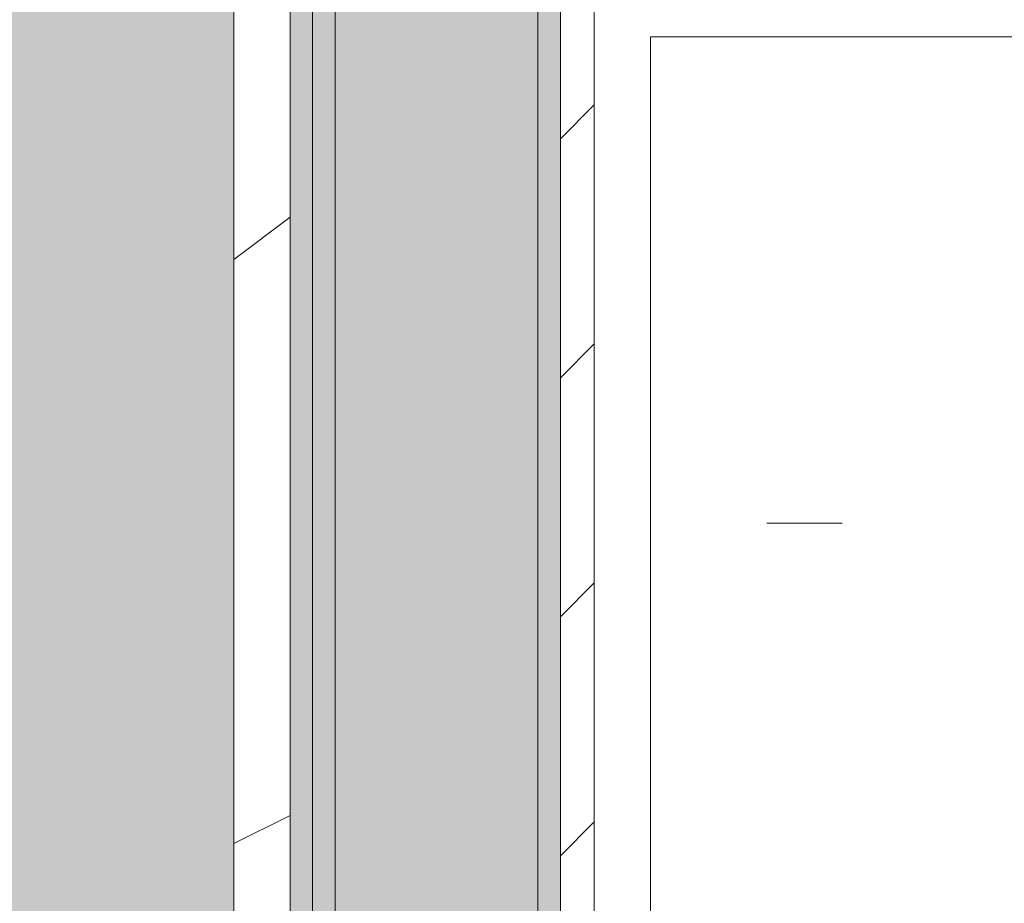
# Model space of a CAD drawing. Header units: millimetres. Extents: x 5980700 to 6194397, y -12939 to 2351883.
# Tile 72 of 124: x 6035928 to 6036365, y -2403 to -2011. Entities that reach past the tile are written whole.
import ezdxf

# ---------------------------------------------------------------- set-up
doc = ezdxf.new("R2010")
doc.units = ezdxf.units.MM
for name, color, linetype, lineweight in [('A-FLOR-PATT', 8, 'Continuous', 18), ('A-WALL', 113, 'Continuous', 18), ('A-WALL-PATT', 111, 'Continuous', 25), ('Q-CASE', 31, 'Continuous', 9)]:
    doc.layers.add(name, color=color, linetype=linetype, lineweight=lineweight)
pattern_1 = [(0, (2e-05, -3e-05), (812.8, 203.2), [33.528, -576.072, 33.528, -576.072, -3251.2]), (0, (2e-05, -3e-05), (812.8, 203.2), [-1219.2, 33.528, -1185.672, 33.528, -576.072, -1422.4]), (0, (2e-05, -3e-05), (812.8, 203.2), [-3048, 33.528, -372.872, 33.528, -982.472]), (120, (304.8, 101.6), (-582.3763620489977, 602.3054481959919), [33.52799999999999, -576.0719999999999, 33.52799999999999, -576.0719999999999, -3251.199999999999]), (120, (304.8, 101.6), (-582.3763620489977, 602.3054481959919), [-1219.2, 33.52799999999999, -1185.672, 33.52799999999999, -576.0719999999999, -1422.4]), (120, (304.8, 101.6), (-582.3763620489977, 602.3054481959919), [-3048, 33.52799999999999, -372.8719999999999, 33.52799999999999, -982.4719999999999]), (240, (406.4, 508), (-230.4236379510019, -805.5054481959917), [33.528, -576.072, 33.528, -576.072, -3251.2]), (240, (406.4, 508), (-230.4236379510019, -805.5054481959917), [-1219.2, 33.528, -1185.672, 33.528, -576.072, -1422.4]), (240, (406.4, 508), (-230.4236379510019, -805.5054481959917), [-3048, 33.528, -372.872, 33.528, -982.472])]
pattern_2 = [(216.87, (635, 1587.5), (4762.494328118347, 3175.008507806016), [793.75, -7143.75]), (206.565, (1587.5, 1111.25), (-1587.501456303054, -1587.499067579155), [1774.879, -1774.879]), (198.435, (1587.5, 317.5), (-3174.997452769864, -1587.50290376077), [1004.024, -4016.092])]

# ---------------------------------------------------------------- blocks, each defined once
blk = doc.blocks.new('Componentes de gabinete 9 - Componentes de gabinete 10-3871332-PLANTA DE CAIMENTO DE PISOS - TÉRREO')
at = {"layer": 'Q-CASE', "lineweight": 5}
h = blk.add_hatch(dxfattribs=at)
h.set_pattern_fill('FP_34', color=256, style=0, pattern_type=2)
h.set_pattern_definition(pattern_1)
h.paths.add_polyline_path([(-4291.627681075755, -2503.341032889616), (-4266.627681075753, -2503.341032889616), (-4266.627681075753, -2018.841821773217), (-4090.616646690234, -2018.841821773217), (-4090.616646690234, -1928.341032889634), (-1916.627681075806, -1928.341032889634), (-1916.627681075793, -2503.341032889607), (-1891.627681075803, -2503.341032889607), (-1891.627681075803, -1905.841032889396), (-4115.616646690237, -1905.841032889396), (-4115.616646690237, -1993.841821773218), (-4291.627681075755, -1993.841821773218), (-4291.627681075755, -2440.934425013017)])
h = blk.add_hatch(dxfattribs=at)
h.set_pattern_fill('FP_33', color=256, style=0, pattern_type=2)
h.set_pattern_definition(pattern_2)
h.paths.add_polyline_path([(-4291.627681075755, -2503.341032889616), (-4266.627681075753, -2503.341032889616), (-4266.627681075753, -2018.841821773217), (-4090.616646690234, -2018.841821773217), (-4090.616646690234, -1928.341032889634), (-1916.627681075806, -1928.341032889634), (-1916.627681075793, -2503.341032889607), (-1891.627681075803, -2503.341032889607), (-1891.627681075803, -1905.841032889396), (-4115.616646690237, -1905.841032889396), (-4115.616646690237, -1993.841821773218), (-4291.627681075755, -1993.841821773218), (-4291.627681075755, -2440.934425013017)])
h = blk.add_hatch(dxfattribs=at)
h.set_pattern_fill('FP_32', color=256, style=0, pattern_type=2)
h.set_pattern_definition(pattern_1)
h.paths.add_polyline_path([(-1916.627681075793, -2503.341032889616), (-1916.627681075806, -1928.341032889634), (-4090.616646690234, -1928.341032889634), (-4090.616646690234, -2018.841821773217), (-4266.627681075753, -2018.841821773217), (-4266.627681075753, -2503.341032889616), (-2157.504512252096, -2503.341032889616)])
h.paths.add_polyline_path([(-3110.634107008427, -2404.163083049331), (-3167.436296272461, -2399.394518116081), (-3221.157012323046, -2385.38959533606), (-3268.906719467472, -2363.038630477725), (-3308.194852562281, -2333.777107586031), (-3337.907475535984, -2297.861812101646), (-3354.729751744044, -2262.080064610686), (-3360.600275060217, -2223.341032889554), (-3354.729751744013, -2184.602001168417), (-3335.245784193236, -2144.961343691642), (-3308.194852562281, -2112.904958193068), (-3268.906719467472, -2083.643435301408), (-3221.157012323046, -2061.292470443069), (-3167.436296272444, -2047.287547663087), (-3110.634107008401, -2042.518982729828), (-3072.063723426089, -2045.756980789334), (-3073.614829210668, -2014.807732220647), (-3075.889238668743, -2009.253733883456), (-3076.651862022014, -2003.300731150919), (-3075.850939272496, -1997.352760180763), (-3073.29385822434, -1991.492903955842), (-3069.878323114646, -1987.058951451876), (-3065.11199704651, -1983.411764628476), (-3059.56534687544, -1981.119493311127), (-3053.61482921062, -1980.337716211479), (-3047.664311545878, -1981.119493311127), (-3040.81046620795, -1984.412028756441), (-3037.351335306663, -1987.058951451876), (-3033.614829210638, -1991.990953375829), (-3031.378719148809, -1997.352760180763), (-3030.577796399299, -2003.300731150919), (-3031.340419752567, -2009.253733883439), (-3033.614829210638, -2014.807732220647), (-3035.478337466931, -2051.831263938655), (-3033.390313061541, -2052.15085995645), (-3025.61542372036, -2054.643551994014), (-3000.111201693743, -2061.292470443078), (-2952.361494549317, -2083.643435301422), (-2913.073361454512, -2112.904958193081), (-2884.108826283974, -2147.229036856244), (-2866.538462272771, -2184.602001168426), (-2860.667938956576, -2223.341032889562), (-2866.538462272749, -2262.080064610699), (-2884.108826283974, -2299.453028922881), (-2913.073361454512, -2333.777107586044), (-2952.361494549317, -2363.038630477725), (-3000.111201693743, -2385.38959533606), (-3053.831917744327, -2399.394518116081)])
h.paths.add_polyline_path([(-2291.627681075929, -2404.16308304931), (-2348.429870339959, -2399.394518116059), (-2402.150586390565, -2385.38959533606), (-2451.939830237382, -2361.51959800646), (-2489.188426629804, -2333.777107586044), (-2518.152961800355, -2299.453028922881), (-2535.72332581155, -2262.080064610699), (-2541.593849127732, -2223.341032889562), (-2535.72332581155, -2184.602001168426), (-2518.152961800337, -2147.229036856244), (-2489.188426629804, -2112.904958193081), (-2449.90029353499, -2083.643435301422), (-2402.150586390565, -2061.292470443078), (-2348.42987034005, -2047.287547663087), (-2310.16307827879, -2044.075036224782), (-2311.627681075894, -2014.807732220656), (-2313.90209053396, -2009.253733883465), (-2314.664713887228, -2003.300731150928), (-2313.863791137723, -1997.352760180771), (-2311.306710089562, -1991.492903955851), (-2304.722171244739, -1984.634033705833), (-2303.124848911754, -1983.411764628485), (-2297.578198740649, -1981.119493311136), (-2291.627681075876, -1980.337716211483), (-2285.677163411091, -1981.119493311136), (-2280.130513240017, -1983.411764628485), (-2275.364187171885, -1987.058951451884), (-2271.62768107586, -1991.990953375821), (-2269.353271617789, -1997.637186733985), (-2268.590648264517, -2003.300731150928), (-2269.353271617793, -2009.253733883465), (-2271.62768107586, -2014.807732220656), (-2271.948652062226, -2044.171044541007), (-2234.825491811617, -2047.287547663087), (-2181.104775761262, -2061.292470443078), (-2133.355068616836, -2083.643435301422), (-2094.066935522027, -2112.904958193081), (-2065.102400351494, -2147.229036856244), (-2047.532036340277, -2184.60200116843), (-2041.661513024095, -2223.341032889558), (-2047.532036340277, -2262.080064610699), (-2065.102400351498, -2299.453028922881), (-2094.066935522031, -2333.777107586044), (-2133.355068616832, -2363.038630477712), (-2181.104775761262, -2385.389595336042), (-2234.825491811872, -2399.394518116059)])
h.paths.add_polyline_path([(-3853.614829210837, -2404.163083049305), (-3910.417018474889, -2399.394518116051), (-3964.137734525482, -2385.389595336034), (-4011.887441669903, -2363.038630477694), (-4055.841707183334, -2329.142378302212), (-4081.97028659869, -2296.553628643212), (-4098.118636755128, -2260.765137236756), (-4103.580997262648, -2223.341032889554), (-4097.710473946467, -2184.602001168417), (-4080.14010993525, -2147.229036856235), (-4051.175574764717, -2112.904958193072), (-4011.887441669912, -2083.643435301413), (-3964.137734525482, -2061.292470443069), (-3910.417018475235, -2047.287547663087), (-3872.19667104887, -2043.171977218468), (-3873.614829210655, -2014.807732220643), (-3875.889238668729, -2009.253733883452), (-3876.651862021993, -2003.300731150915), (-3875.850939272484, -1997.352760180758), (-3873.293858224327, -1991.492903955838), (-3868.415851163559, -1985.939869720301), (-3865.111997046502, -1983.411764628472), (-3859.565346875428, -1981.119493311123), (-3853.61482921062, -1980.337716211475), (-3847.664311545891, -1981.119493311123), (-3842.117661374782, -1983.411764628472), (-3837.351335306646, -1987.058951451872), (-3833.614829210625, -1991.990953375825), (-3831.378719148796, -1997.352760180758), (-3830.577796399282, -2003.300731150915), (-3831.340419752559, -2009.253733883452), (-3833.614829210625, -2014.807732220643), (-3833.935800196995, -2044.171044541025), (-3796.812639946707, -2047.287547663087), (-3743.091923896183, -2061.292470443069), (-3695.342216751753, -2083.643435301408), (-3651.387951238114, -2117.539687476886), (-3625.259371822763, -2150.128437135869), (-3609.111021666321, -2185.91692854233), (-3603.648661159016, -2223.341032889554), (-3609.519184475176, -2262.080064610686), (-3629.681102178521, -2302.524118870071), (-3656.054083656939, -2333.777107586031), (-3695.342216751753, -2363.038630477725), (-3743.091923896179, -2385.38959533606), (-3796.812639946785, -2399.394518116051), (-3847.738132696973, -2403.669732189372)])
h = blk.add_hatch(dxfattribs=at)
h.set_pattern_fill('FP_33', color=256, style=0, pattern_type=2)
h.set_pattern_definition(pattern_2)
h.paths.add_polyline_path([(-1916.627681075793, -2503.341032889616), (-1916.627681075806, -1928.341032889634), (-4090.616646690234, -1928.341032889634), (-4090.616646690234, -2018.841821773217), (-4266.627681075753, -2018.841821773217), (-4266.627681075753, -2503.341032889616), (-2157.504512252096, -2503.341032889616)])
h.paths.add_polyline_path([(-3110.634107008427, -2404.163083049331), (-3167.436296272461, -2399.394518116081), (-3221.157012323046, -2385.38959533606), (-3268.906719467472, -2363.038630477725), (-3308.194852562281, -2333.777107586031), (-3337.907475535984, -2297.861812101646), (-3354.729751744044, -2262.080064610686), (-3360.600275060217, -2223.341032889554), (-3354.729751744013, -2184.602001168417), (-3335.245784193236, -2144.961343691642), (-3308.194852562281, -2112.904958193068), (-3268.906719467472, -2083.643435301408), (-3221.157012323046, -2061.292470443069), (-3167.436296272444, -2047.287547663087), (-3110.634107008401, -2042.518982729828), (-3072.063723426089, -2045.756980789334), (-3073.614829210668, -2014.807732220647), (-3075.889238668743, -2009.253733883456), (-3076.651862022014, -2003.300731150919), (-3075.850939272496, -1997.352760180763), (-3073.29385822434, -1991.492903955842), (-3069.878323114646, -1987.058951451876), (-3065.11199704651, -1983.411764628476), (-3059.56534687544, -1981.119493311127), (-3053.61482921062, -1980.337716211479), (-3047.664311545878, -1981.119493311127), (-3040.81046620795, -1984.412028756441), (-3037.351335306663, -1987.058951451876), (-3033.614829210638, -1991.990953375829), (-3031.378719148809, -1997.352760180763), (-3030.577796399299, -2003.300731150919), (-3031.340419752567, -2009.253733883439), (-3033.614829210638, -2014.807732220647), (-3035.478337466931, -2051.831263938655), (-3033.390313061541, -2052.15085995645), (-3025.61542372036, -2054.643551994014), (-3000.111201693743, -2061.292470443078), (-2952.361494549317, -2083.643435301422), (-2913.073361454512, -2112.904958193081), (-2884.108826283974, -2147.229036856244), (-2866.538462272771, -2184.602001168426), (-2860.667938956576, -2223.341032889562), (-2866.538462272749, -2262.080064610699), (-2884.108826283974, -2299.453028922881), (-2913.073361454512, -2333.777107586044), (-2952.361494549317, -2363.038630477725), (-3000.111201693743, -2385.38959533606), (-3053.831917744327, -2399.394518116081)])
h.paths.add_polyline_path([(-2291.627681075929, -2404.16308304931), (-2348.429870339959, -2399.394518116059), (-2402.150586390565, -2385.38959533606), (-2451.939830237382, -2361.51959800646), (-2489.188426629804, -2333.777107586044), (-2518.152961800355, -2299.453028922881), (-2535.72332581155, -2262.080064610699), (-2541.593849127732, -2223.341032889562), (-2535.72332581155, -2184.602001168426), (-2518.152961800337, -2147.229036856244), (-2489.188426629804, -2112.904958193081), (-2449.90029353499, -2083.643435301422), (-2402.150586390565, -2061.292470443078), (-2348.42987034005, -2047.287547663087), (-2310.16307827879, -2044.075036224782), (-2311.627681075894, -2014.807732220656), (-2313.90209053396, -2009.253733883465), (-2314.664713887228, -2003.300731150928), (-2313.863791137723, -1997.352760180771), (-2311.306710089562, -1991.492903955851), (-2304.722171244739, -1984.634033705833), (-2303.124848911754, -1983.411764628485), (-2297.578198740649, -1981.119493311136), (-2291.627681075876, -1980.337716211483), (-2285.677163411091, -1981.119493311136), (-2280.130513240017, -1983.411764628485), (-2275.364187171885, -1987.058951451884), (-2271.62768107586, -1991.990953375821), (-2269.353271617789, -1997.637186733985), (-2268.590648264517, -2003.300731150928), (-2269.353271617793, -2009.253733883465), (-2271.62768107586, -2014.807732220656), (-2271.948652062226, -2044.171044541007), (-2234.825491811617, -2047.287547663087), (-2181.104775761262, -2061.292470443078), (-2133.355068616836, -2083.643435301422), (-2094.066935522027, -2112.904958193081), (-2065.102400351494, -2147.229036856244), (-2047.532036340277, -2184.60200116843), (-2041.661513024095, -2223.341032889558), (-2047.532036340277, -2262.080064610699), (-2065.102400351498, -2299.453028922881), (-2094.066935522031, -2333.777107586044), (-2133.355068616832, -2363.038630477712), (-2181.104775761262, -2385.389595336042), (-2234.825491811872, -2399.394518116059)])
h.paths.add_polyline_path([(-3853.614829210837, -2404.163083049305), (-3910.417018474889, -2399.394518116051), (-3964.137734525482, -2385.389595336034), (-4011.887441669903, -2363.038630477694), (-4055.841707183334, -2329.142378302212), (-4081.97028659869, -2296.553628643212), (-4098.118636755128, -2260.765137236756), (-4103.580997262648, -2223.341032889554), (-4097.710473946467, -2184.602001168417), (-4080.14010993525, -2147.229036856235), (-4051.175574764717, -2112.904958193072), (-4011.887441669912, -2083.643435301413), (-3964.137734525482, -2061.292470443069), (-3910.417018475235, -2047.287547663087), (-3872.19667104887, -2043.171977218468), (-3873.614829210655, -2014.807732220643), (-3875.889238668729, -2009.253733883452), (-3876.651862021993, -2003.300731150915), (-3875.850939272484, -1997.352760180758), (-3873.293858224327, -1991.492903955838), (-3868.415851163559, -1985.939869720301), (-3865.111997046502, -1983.411764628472), (-3859.565346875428, -1981.119493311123), (-3853.61482921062, -1980.337716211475), (-3847.664311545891, -1981.119493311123), (-3842.117661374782, -1983.411764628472), (-3837.351335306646, -1987.058951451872), (-3833.614829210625, -1991.990953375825), (-3831.378719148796, -1997.352760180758), (-3830.577796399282, -2003.300731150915), (-3831.340419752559, -2009.253733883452), (-3833.614829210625, -2014.807732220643), (-3833.935800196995, -2044.171044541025), (-3796.812639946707, -2047.287547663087), (-3743.091923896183, -2061.292470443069), (-3695.342216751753, -2083.643435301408), (-3651.387951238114, -2117.539687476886), (-3625.259371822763, -2150.128437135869), (-3609.111021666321, -2185.91692854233), (-3603.648661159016, -2223.341032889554), (-3609.519184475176, -2262.080064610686), (-3629.681102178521, -2302.524118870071), (-3656.054083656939, -2333.777107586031), (-3695.342216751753, -2363.038630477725), (-3743.091923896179, -2385.38959533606), (-3796.812639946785, -2399.394518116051), (-3847.738132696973, -2403.669732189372)])
at = {"layer": 'Q-CASE', "color": 133, "lineweight": 5}
for p, q in [((-4266.627681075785, -2503.341032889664), (-4266.627681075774, -2018.841821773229)), ((-4266.627681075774, -2018.841821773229), (-4090.616646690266, -2018.841821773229))]:
    blk.add_line(p, q, dxfattribs=at)
blk = doc.blocks.new('BE-PMSa-MOD-ARQ-CONEXAODOFUTURO-EX-000-R_rvt-1-PLANTA DE CAIMENTO DE PISOS - TÉRREO')
at = {"layer": 'A-FLOR-PATT', "lineweight": 5}
h = blk.add_hatch(dxfattribs=at)
h.set_pattern_fill('FP_109', color=133, style=0, pattern_type=2)
h.set_pattern_definition([(49.99999999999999, (0, 0), (182.184668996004, -15.93908553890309), [19.05, -209.55]), (355, (0, 0), (-35.24242749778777, 191.0566080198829), [15.24, -167.64]), (100.451, (15.182, -1.328), (146.9425016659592, 175.1166878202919), [16.19, -178.09]), (46.184, (0, 50.8), (271.0788941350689, -42.04327417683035), [28.575, -314.325]), (96.636, (22.59, 47.297), (237.4025071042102, 247.4272132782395), [24.285, -267.135]), (351.184, (0, 50.8), (237.404605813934, 247.4251178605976), [22.86, -251.46]), (21, (25.4, 38.1), (151.6148798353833, -102.2655185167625), [19.05, -209.55]), (326, (25.4, 38.1), (61.80235996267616, 184.1877424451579), [15.24, -167.64]), (71.45100000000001, (38.035, 29.578), (213.4170626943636, 81.92136778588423), [16.19, -178.09]), (37.50000000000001, (0, 0), (3.08832282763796, 84.55507579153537), [8.382, -157.226, 8.382, -161.798, -168.275]), (37.50000000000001, (0, 0), (3.08832282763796, 84.55507579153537), [-335.788, 8.382, -159.893]), (7.499999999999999, (0, 0), (66.81943811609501, 100.1807470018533), [8.382, -88.646, 8.382, -153.416, -64.135]), (7.499999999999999, (0, 0), (66.81943811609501, 100.1807470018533), [-258.826, 8.382, -55.753]), (327.5, (-56.642, 0), (135.5904877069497, -5.7289126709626), [8.382, -55.118, 8.382, -189.738, -262.89]), (327.5, (-56.642, 0), (135.5904877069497, -5.7289126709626), [-261.62, 8.382, -254.508]), (317.5, (-82.042, 0), (148.1288864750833, 25.42676126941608), [8.382, -74.168, 8.382, -123.19, -186.69]), (317.5, (-82.042, 0), (148.1288864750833, 25.42676126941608), [-214.122, 8.382, -178.308])])
h.paths.add_polyline_path([(-4441.627696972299, -8177.825683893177), (-4441.627696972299, -8167.82568389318), (-4451.627696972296, -8167.82568389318), (-4451.627696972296, -8177.825683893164)])
h.paths.add_polyline_path([(20075.50989163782, -8167.825683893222), (20089.3868260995, -8167.825683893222), (20089.38682609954, -5194.841794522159), (19913.38333741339, -5194.841794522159), (19913.38333741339, -4838.84179452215), (20089.38682609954, -4838.841794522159), (20089.38682609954, -2003.841794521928), (19923.3833374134, -2003.841794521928), (19923.38333741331, -1915.841005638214), (15956.88333741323, -1915.841005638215), (15956.88333741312, -2008.841794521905), (15620.88333741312, -2008.841794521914), (15620.88333741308, -1915.841005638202), (12301.88333741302, -1915.841005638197), (12301.88333741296, -2008.841794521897), (11965.88333741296, -2008.84179452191), (11965.88333741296, -1915.841005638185), (9479.379702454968, -1915.841005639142), (9479.379702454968, -1900.841005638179), (8579.379702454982, -1900.841005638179), (8579.379702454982, -2050.841005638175), (11830.88333741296, -2050.841005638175), (11830.88333741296, -2143.841794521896), (12436.88333741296, -2143.841794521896), (12436.88333741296, -2050.84100563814), (15485.88333741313, -2050.841005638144), (15485.88333741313, -2143.841794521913), (16091.88333741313, -2143.841794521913), (16091.88333741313, -2050.841005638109), (19788.3833374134, -2050.841005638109), (19788.3833374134, -2138.841794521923), (19964.38682609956, -2138.841794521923), (19964.38682609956, -4713.841794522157), (19788.3833374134, -4713.841794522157), (19788.3833374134, -5319.841794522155), (19964.38682609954, -5319.841794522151), (19964.38682609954, -8042.825683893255), (8511.785154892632, -8042.825683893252), (8511.785154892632, -4063.84179452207), (8559.379702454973, -4063.841794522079), (8559.379702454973, -3457.84179452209), (8511.785154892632, -3457.84179452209), (8511.785154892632, -2770.84100563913), (8500.374635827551, -2770.84100563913), (8500.374635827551, -2640.841005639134), (8511.785154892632, -2640.841005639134), (8511.785154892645, -2138.841794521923), (8549.379702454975, -2138.826511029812), (8549.379702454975, -1900.841005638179), (8539.379702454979, -1900.841005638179), (8539.379702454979, -1915.841005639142), (8424.379702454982, -1915.841005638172), (8424.379702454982, -2003.841794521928), (8386.785154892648, -2003.841794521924), (8386.785154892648, -3582.841794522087), (8434.379702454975, -3582.841794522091), (8434.379702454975, -3938.841794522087), (8386.78515489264, -3938.841794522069), (8386.78515489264, -8167.825683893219), (19983.39944753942, -8167.825683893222)])
h.paths.add_polyline_path([(-4451.627696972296, -8167.82568389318), (-4451.627696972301, -1915.841005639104), (-4556.62769697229, -1915.841005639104), (-4556.62769697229, -1900.841005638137), (-4566.627696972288, -1900.841005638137), (-4566.627696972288, -2740.841005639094), (-4556.627696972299, -2740.841005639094), (-4556.627696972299, -2751.841005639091), (-4536.622630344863, -2751.841005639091), (-4536.622630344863, -2640.841005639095), (-4517.622630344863, -2640.841005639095), (-4517.622630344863, -2770.841005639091), (-4556.627696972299, -2770.841005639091), (-4556.627696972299, -2780.841005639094), (-4566.627696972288, -2780.841005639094), (-4566.627696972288, -2820.841005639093), (-4576.627696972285, -2820.841005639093), (-4576.627696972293, -8042.825683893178), (-16321.61588607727, -8042.825683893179), (-16321.61588608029, -5319.841794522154), (-16145.61666258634, -5319.841794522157), (-16145.61666258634, -4713.841794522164), (-16321.61588608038, -4713.841794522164), (-16321.61588608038, -2138.841794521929), (-16145.61666258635, -2138.841794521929), (-16145.61666258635, -2050.841005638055), (-12201.61666258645, -2050.841005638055), (-12201.61666258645, -2138.841794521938), (-11585.61666258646, -2138.841794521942), (-11585.61666258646, -2050.841005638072), (-8474.116662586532, -2050.841005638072), (-8474.116662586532, -2138.841794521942), (-7858.116662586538, -2138.841794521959), (-7858.116662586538, -2050.841005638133), (-4596.627696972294, -2049.966749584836), (-4596.627696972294, -1900.841005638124), (-5496.627696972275, -1900.841005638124), (-5496.627696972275, -1915.841005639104), (-7993.116662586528, -1915.841005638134), (-7993.116662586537, -2003.841794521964), (-8339.116662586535, -2003.841794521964), (-8339.116662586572, -1915.841005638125), (-11720.6166625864, -1915.841005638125), (-11720.61666258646, -2003.841794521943), (-12066.61666258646, -2003.841794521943), (-12066.61666258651, -1915.841005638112), (-16280.61666258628, -1915.841005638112), (-16280.61666258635, -2003.84179452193), (-16446.61588608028, -2003.84179452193), (-16446.61588608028, -4838.841794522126), (-16270.61666258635, -4838.841794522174), (-16270.61666258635, -5194.841794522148), (-16446.61588608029, -5194.841794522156), (-16446.61588608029, -8167.825683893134), (-4512.987072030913, -8167.825683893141)])
h.paths.add_polyline_path([(-6183.614845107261, -327.1176804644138), (-6183.612822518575, -327.1195872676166), (-6151.433903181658, -327.1195872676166)])
h.paths.add_polyline_path([(-6183.614845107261, -1157.117680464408), (-6183.612822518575, -1157.119587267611), (-6174.673446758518, -1157.119587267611)])
h.paths.add_polyline_path([(9914.343509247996, -1770.841005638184), (10006.38515489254, -1770.841005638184), (10006.38515489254, -14.61798700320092), (9529.379702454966, -14.61798700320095), (9529.379702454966, -29.61798700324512), (9479.379702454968, -29.61798700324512), (9479.379702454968, -14.61798700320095), (8539.379702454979, -14.617987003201), (8539.379702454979, -29.61798700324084), (8489.37970245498, -28.80444696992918), (8489.37970245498, -14.617987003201), (-2271.114845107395, -14.6179870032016), (-2271.114845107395, -29.61036006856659), (-2321.114845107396, -29.61036006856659), (-2321.114845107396, -14.6179870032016), (-3061.11484510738, -14.61798700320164), (-3061.11484510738, -29.6103600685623), (-3111.114845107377, -29.61036006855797), (-3111.114845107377, -14.61798700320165), (-3280.616662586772, -14.61798700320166), (-3280.616662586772, -29.61036006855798), (-3330.616662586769, -29.61036006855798), (-3330.616662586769, -14.61798700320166), (-4070.616662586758, -14.6179870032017), (-4070.616662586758, -29.61036006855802), (-4120.616662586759, -29.61036006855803), (-4120.616662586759, -14.6179870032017), (-4506.627696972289, -14.61798700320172), (-4506.627696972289, -29.61036006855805), (-4556.62769697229, -29.61036006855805), (-4556.62769697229, -14.61798700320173), (-5496.627696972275, -14.61798700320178), (-5496.627696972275, -29.61036006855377), (-5546.627696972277, -29.61036006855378), (-5546.627696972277, -14.61798700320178), (-6183.614845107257, -14.61798700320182), (-6183.614845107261, -1770.841005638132), (-5546.627696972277, -1770.841005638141), (-5546.627696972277, -1755.841005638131), (-5496.627696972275, -1755.841005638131), (-5496.627696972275, -1770.841005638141), (-4556.62769697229, -1770.841005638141), (-4556.62769697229, -1755.841005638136), (-4506.627696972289, -1755.841005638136), (-4506.627696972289, -1770.841005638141), (-4436.616662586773, -1770.841005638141), (-4436.616662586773, -1682.841794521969), (-4120.616662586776, -1682.841794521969), (-4120.616662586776, -1770.841005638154), (-1313.614873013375, -1770.841005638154), (-1313.614873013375, -1755.841005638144), (-1243.614873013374, -1755.841005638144), (-1243.614873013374, -1770.841005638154), (-403.6148730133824, -1770.841005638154), (-403.6148730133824, -1755.841005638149), (-333.6148730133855, -1755.841005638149), (-333.6148730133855, -1770.841005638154), (748.3833374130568, -1770.841005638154), (748.3833374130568, -1755.841005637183), (818.3833374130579, -1755.841005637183), (818.3833374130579, -1770.841005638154), (1678.38333741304, -1770.841005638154), (1678.38333741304, -1620.841005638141), (-3970.61666258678, -1620.841005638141), (-3970.61666258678, -1532.841794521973), (-4586.616662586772, -1532.841794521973), (-4586.616662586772, -1620.841005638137), (-6033.61484510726, -1620.841005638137), (-6033.61484510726, -164.6179870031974), (9856.385154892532, -164.6179870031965), (9856.385154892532, -1620.841005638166), (8559.379702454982, -1620.841005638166), (8559.379702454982, -1532.841794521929), (7943.379702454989, -1532.841794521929), (7943.379702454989, -1620.841005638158), (2294.383337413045, -1620.970226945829), (2294.383337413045, -1770.841005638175), (3154.383337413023, -1770.841005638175), (3154.383337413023, -1755.841005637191), (3224.383337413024, -1755.841005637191), (3224.383337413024, -1770.841005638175), (4236.385126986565, -1770.841005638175), (4236.385126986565, -1755.841005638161), (4306.385126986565, -1755.841005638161), (4306.385126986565, -1770.841005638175), (5146.385126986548, -1770.841005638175), (5146.385126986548, -1755.841005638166), (5216.38512698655, -1755.841005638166), (5216.38512698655, -1770.841005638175), (8093.379702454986, -1770.841005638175), (8093.379702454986, -1682.841794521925), (8409.379702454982, -1682.841794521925), (8409.379702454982, -1770.841005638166), (8489.37970245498, -1770.841005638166), (8489.37970245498, -1755.841005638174), (8539.379702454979, -1755.841005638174), (8539.379702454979, -1770.841005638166), (9479.379702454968, -1770.841005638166), (9479.379702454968, -1755.841005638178), (9529.379702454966, -1755.841005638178), (9529.379702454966, -1770.841005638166), (9856.385154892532, -1770.841005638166)])
h.paths.add_polyline_path([(2264.383337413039, -1770.841005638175), (2264.383337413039, -1527.841794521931), (1708.383337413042, -1527.841794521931), (1708.383337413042, -1770.841005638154), (1718.38333741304, -1770.841005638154), (1718.38333741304, -1755.841005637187), (1788.383337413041, -1755.841005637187), (1788.383337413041, -1770.841005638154), (1833.383337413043, -1770.841005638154), (1833.383337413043, -1677.841794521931), (2139.383337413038, -1677.841794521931), (2139.383337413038, -1770.841005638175), (2184.38333741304, -1770.841005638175), (2184.38333741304, -1755.841005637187), (2254.383337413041, -1755.841005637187), (2254.383337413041, -1770.841005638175), (2259.025241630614, -1770.841005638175)])
h.paths.add_polyline_path([(16686.35582290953, -1755.841005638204), (19923.38333741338, -1755.841005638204), (19923.3833374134, -1667.841794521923), (20089.38682609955, -1667.841794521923), (20089.38682609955, 1166.15820547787), (19913.38333741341, 1166.158205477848), (19913.38333741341, 1522.158205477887), (20089.38682609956, 1522.158205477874), (20089.38682609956, 4296.158205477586), (19913.3833374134, 4296.158205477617), (19913.38333741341, 4461.658994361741), (15971.88333741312, 4461.658994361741), (15971.88333741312, 4296.158205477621), (15605.88333741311, 4296.158205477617), (15605.88333741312, 4461.658994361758), (12316.88333741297, 4461.658994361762), (12316.88333741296, 4296.158205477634), (11950.88333741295, 4296.158205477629), (11950.88333741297, 4461.658994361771), (8424.379702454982, 4461.658994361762), (8424.379702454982, 140.3820129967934), (8489.37970245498, 140.3820129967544), (8489.37970245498, 130.3820129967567), (8539.379702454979, 130.382012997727), (8539.379702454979, 115.3820129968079), (8549.379702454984, 115.3820129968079), (8549.379702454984, 955.3820129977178), (8539.379702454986, 955.3820129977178), (8539.379702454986, 966.3820129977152), (8519.374635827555, 966.382012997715), (8519.374635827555, 855.3820129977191), (8500.374635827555, 855.3820129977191), (8500.374635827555, 985.382012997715), (8539.379702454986, 985.3820129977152), (8539.379702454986, 995.3820129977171), (8549.379702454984, 995.3820129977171), (8549.379702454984, 4336.658994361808), (11825.88333741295, 4336.658994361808), (11825.88333741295, 4171.158205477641), (12441.88333741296, 4171.158205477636), (12441.88333741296, 4336.658994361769), (15480.88333741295, 4336.658994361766), (15480.88333741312, 4171.158205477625), (16096.88333741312, 4171.15820547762), (16097.48518693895, 4336.658994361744), (19788.3833374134, 4336.658994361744), (19788.38333741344, 4171.158205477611), (19964.38682609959, 4171.158205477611), (19964.38682609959, 1647.158205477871), (19788.38333741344, 1647.158205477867), (19788.38333741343, 1041.158205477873), (19964.38682609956, 1041.158205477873), (19964.38682609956, -1532.841794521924), (19788.38333741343, -1532.841794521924), (19788.38333741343, -1620.841005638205), (16091.88333741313, -1620.841005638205), (16091.88333741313, -1527.84179452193), (15485.88333741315, -1527.841794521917), (15485.88333741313, -1620.841005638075), (12436.88333741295, -1620.841005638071), (12436.88333741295, -1527.841794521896), (11830.88333741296, -1527.841794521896), (11830.88333741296, -1620.841005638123), (10286.38515489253, -1620.841005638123), (10286.38515489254, 265.3820129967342), (8579.379702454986, 265.3820129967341), (8579.379702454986, 115.3820129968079), (9479.379702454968, 115.3820129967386), (9479.379702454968, 130.3820129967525), (9509.37970245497, 130.3820129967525), (9509.37970245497, 140.3820129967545), (10161.38515489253, 140.3820129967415), (10161.38515489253, -1755.841005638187), (11965.88333741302, -1755.841005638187), (11965.88333741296, -1662.841794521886), (12301.88333741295, -1662.84179452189), (12301.88333741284, -1755.841005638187), (15620.88333741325, -1755.841005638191), (15620.88333741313, -1662.841794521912), (15956.88333741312, -1662.841794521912), (15956.88333741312, -1755.841005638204), (16417.78746090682, -1755.841005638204)])
h.paths.add_polyline_path([(-6868.469615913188, -1755.841005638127), (-6338.614845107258, -1755.841005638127), (-6338.614845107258, 140.3896399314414), (-5546.627696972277, 140.3896399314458), (-5546.627696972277, 130.3896399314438), (-5496.627696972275, 130.389639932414), (-5496.627696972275, 115.3896399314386), (-4596.627696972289, 115.3896399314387), (-4596.627696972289, 265.3896399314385), (-6463.614845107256, 265.3896399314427), (-6463.614845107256, -1620.841005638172), (-7858.116662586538, -1620.841005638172), (-7858.116662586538, -1532.841794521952), (-8474.116662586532, -1532.841794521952), (-8474.116662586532, -1620.84100563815), (-11585.61666258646, -1620.84100563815), (-11585.61666258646, -1532.841794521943), (-12201.61666258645, -1532.841794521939), (-12201.61666258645, -1620.841005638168), (-16145.61666258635, -1620.841005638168), (-16145.61666258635, -1532.841794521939), (-16321.61588608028, -1532.841794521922), (-16321.61588608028, 1041.158205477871), (-16145.61666258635, 1041.158205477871), (-16145.61666258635, 1647.158205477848), (-16321.6158860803, 1647.158205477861), (-16321.6158860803, 4171.158205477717), (-16145.61666258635, 4171.158205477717), (-16145.61666258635, 4337.158913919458), (-12201.61666258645, 4337.158913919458), (-12201.61666258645, 4171.158205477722), (-11585.61666258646, 4171.158205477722), (-11585.61666258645, 4337.158913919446), (-8474.116662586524, 4337.158913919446), (-8474.116662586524, 4171.158205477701), (-7858.116662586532, 4171.158205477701), (-7858.116662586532, 4337.158913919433), (-4576.627696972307, 4337.158913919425), (-4576.627696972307, 1035.389639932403), (-4566.627696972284, 1035.389639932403), (-4566.627696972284, 995.3896399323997), (-4556.62769697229, 995.3896399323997), (-4556.62769697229, 985.3896399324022), (-4517.622630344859, 985.3896399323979), (-4517.622630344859, 855.389639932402), (-4536.622630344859, 855.389639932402), (-4536.622630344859, 966.3896399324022), (-4556.62769697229, 966.3896399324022), (-4556.62769697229, 955.3896399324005), (-4566.627696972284, 955.3896399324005), (-4566.627696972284, 115.3896399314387), (-4556.62769697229, 115.3896399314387), (-4556.62769697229, 130.3896399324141), (-4506.627696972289, 130.3896399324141), (-4506.627696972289, 140.3896399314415), (-4451.627696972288, 140.3896399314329), (-4451.711295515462, 4461.658994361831), (-7983.116662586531, 4461.65899436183), (-7983.116662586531, 4296.158205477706), (-8349.116662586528, 4296.158205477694), (-8349.200261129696, 4461.658994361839), (-11710.61666258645, 4461.658994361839), (-11710.61666258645, 4296.158205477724), (-12076.61666258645, 4296.158205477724), (-12076.7002611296, 4461.658994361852), (-16280.61666258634, 4461.658994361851), (-16280.61666258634, 4306.158205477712), (-16446.61588608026, 4306.158205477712), (-16446.61588608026, 1512.158205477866), (-16280.61666258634, 1512.158205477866), (-16280.61666258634, 1497.158205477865), (-16270.61666258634, 1497.158205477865), (-16270.61666258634, 1166.158205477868), (-16446.61588608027, 1166.158205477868), (-16446.61588608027, -1667.841794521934), (-16280.61666258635, -1667.841794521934), (-16280.61666258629, -1755.841005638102), (-12066.61666258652, -1755.841005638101), (-12066.61666258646, -1667.841794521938), (-11720.61666258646, -1667.841794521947), (-11720.61666258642, -1755.841005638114), (-8339.116662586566, -1755.841005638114), (-8339.116662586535, -1667.841794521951), (-7993.116662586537, -1667.841794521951), (-7993.116662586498, -1755.841005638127), (-7457.340251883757, -1755.841005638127)])
h.paths.add_polyline_path([(10006.38316409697, -1157.11958726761), (10006.38515489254, -1157.117680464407), (9997.443780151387, -1157.11958726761)])
h.paths.add_polyline_path([(10006.38316409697, -327.1195872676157), (10006.38515489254, -327.1176804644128), (9997.443780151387, -327.1195872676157)])
h.paths.add_polyline_path([(7264.425647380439, 115.3820129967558), (7919.878136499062, 115.3820129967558), (7919.878136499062, 265.3820129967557), (6363.379702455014, 265.3820129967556), (6363.379702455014, 115.3820129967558)])
h.paths.add_polyline_path([(6323.379702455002, 115.3820129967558), (6333.379702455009, 115.3820129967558), (6333.379702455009, 265.3820129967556), (2116.385126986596, 265.3820129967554), (2116.385126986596, 1037.158205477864), (2296.38333741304, 1037.158205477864), (2296.38333741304, 1651.158205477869), (2116.385126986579, 1651.158205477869), (2116.385126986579, 2814.158994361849), (1966.385126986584, 2814.158994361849), (1966.385126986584, 2804.158994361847), (1981.385126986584, 2804.158994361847), (1981.385126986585, 1516.158205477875), (2161.383337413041, 1516.158205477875), (2161.383337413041, 1172.158205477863), (1981.385126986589, 1172.158205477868), (1981.385126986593, 130.382012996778), (6323.379702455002, 130.3820129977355)])
h.paths.add_polyline_path([(7949.878136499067, 115.3820129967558), (7963.379702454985, 115.3820129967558), (7963.379702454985, 130.3820129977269), (8078.379702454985, 130.3820129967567), (8078.379702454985, 296.3913006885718), (8254.379702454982, 296.4037829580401), (8254.379702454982, 1172.158205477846), (8076.38333741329, 1172.158205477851), (8076.38333741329, 1516.158205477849), (8254.379702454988, 1516.158205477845), (8254.379702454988, 4306.158205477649), (8078.383337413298, 4306.158205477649), (8078.383337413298, 4471.658994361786), (7658.883337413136, 4471.658994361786), (7658.883337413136, 4476.658994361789), (7618.883337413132, 4476.658994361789), (7618.883337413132, 4486.658994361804), (2618.883337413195, 4486.658994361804), (2618.883337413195, 4476.658994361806), (2578.8833374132, 4476.658994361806), (2578.8833374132, 4471.658994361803), (2159.383337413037, 4471.658994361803), (2159.383337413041, 4306.158205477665), (1981.385126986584, 4306.158205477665), (1981.385126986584, 3744.158994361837), (1966.385126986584, 3744.158994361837), (1966.385126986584, 2844.158994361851), (2116.385126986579, 2844.158994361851), (2116.385126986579, 4171.158205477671), (2294.38333741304, 4171.158205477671), (2294.38333741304, 4336.658994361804), (7943.383337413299, 4336.658994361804), (7943.383337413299, 4171.158205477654), (8119.379702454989, 4171.158205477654), (8119.379702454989, 1651.158205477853), (7941.383337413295, 1651.158205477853), (7941.383337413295, 1037.158205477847), (8119.379702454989, 1037.158205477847), (8119.379702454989, 431.3942088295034), (7949.878136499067, 431.3817265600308), (7949.878136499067, 130.3820129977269)])
h.paths.add_polyline_path([(1686.385126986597, 115.3820129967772), (1836.385126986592, 115.3820129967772), (1836.385126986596, 2754.15899436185), (1821.385126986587, 2754.15899436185), (1821.385126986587, 2804.158994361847), (1836.385126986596, 2804.158994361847), (1836.385126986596, 3744.158994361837), (1821.385126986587, 3744.158994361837), (1821.385126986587, 3794.158994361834), (1836.385126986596, 3794.158994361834), (1836.385126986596, 3907.158994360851), (1774.885126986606, 3907.158994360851), (1774.885126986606, 3919.658994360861), (1049.885126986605, 3919.658994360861), (1049.885126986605, 3954.658994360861), (1769.885126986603, 3954.658994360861), (1769.885126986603, 3961.658994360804), (386.3851269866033, 3961.658994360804), (386.3851269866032, 4486.658994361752), (-333.6148451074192, 4486.658994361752), (-333.6148451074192, 4407.158913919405), (-318.6148451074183, 4407.158913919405), (-318.6148451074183, 4357.158913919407), (-333.6148451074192, 4357.158913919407), (-333.6148451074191, 3617.158913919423), (-318.6148451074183, 3617.158913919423), (-318.6148451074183, 3567.158913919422), (-333.6148451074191, 3567.158913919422), (-333.6148451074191, 3238.903506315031), (-183.6148451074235, 3238.903506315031), (-183.6148451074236, 4337.158913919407), (236.3851269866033, 4337.158913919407), (236.3851269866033, 3811.658994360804), (1686.385126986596, 3811.658994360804), (1686.385126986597, 265.3820129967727), (444.3857207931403, 265.3820129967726), (444.3857207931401, 2287.15820547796), (81.29247742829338, 2287.15820547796), (81.2924774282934, 2137.15820547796), (294.3857207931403, 2137.15820547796), (294.3857207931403, 1698.268829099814), (304.3857207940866, 1698.268829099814), (304.3857207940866, 1648.268829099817), (294.3857207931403, 1648.268829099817), (295.5425980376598, 308.2688290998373), (304.385720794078, 308.2688290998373), (304.385720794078, 258.2688290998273), (294.3857207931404, 258.2688290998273), (294.3857207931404, 115.3820129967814), (1680.297920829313, 115.3820129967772)])
h.paths.add_polyline_path([(-2016.707522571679, 1971.140541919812), (-1743.707740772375, 1971.14801826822), (-1743.707740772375, 2121.140541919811), (-1993.707304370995, 2121.140541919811), (-1993.707304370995, 1971.148018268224), (-2018.707522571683, 1971.148018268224), (-2018.707522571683, 2121.140541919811), (-2422.616662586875, 2121.140541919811), (-2422.616662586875, 2245.558205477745), (-3006.114845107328, 2245.558205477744), (-3006.114845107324, 3007.158913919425), (-2018.707522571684, 3007.158913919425), (-2018.707522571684, 3238.903506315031), (-3156.114845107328, 3238.903506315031), (-3156.114845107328, 1971.140541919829), (-2784.616662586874, 1971.14054191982), (-2784.616662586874, 2095.558205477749), (-2572.616662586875, 2095.558205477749), (-2572.616662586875, 1971.140541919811), (-2018.707522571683, 1971.140541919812)])
h.paths.add_polyline_path([(-1993.707304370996, 3007.158913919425), (-1743.707740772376, 3007.158913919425), (-1743.707740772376, 3238.903506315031), (-1993.707304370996, 3238.903506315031), (-1993.707304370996, 3094.949362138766)])
h.paths.add_polyline_path([(1801.885126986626, 3919.658994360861), (1836.385126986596, 3919.658994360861), (1836.385126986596, 3961.658994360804), (1801.885126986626, 3961.658994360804), (1801.885126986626, 3927.158994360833)])
at = {"layer": 'A-WALL'}
blk.add_hatch(color=10, dxfattribs=at).paths.add_polyline_path([(-4416.627696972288, -8187.825683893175), (-4416.627696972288, -1900.841005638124), (-4426.62769697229, -1900.841005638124), (-4426.627696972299, -8187.825683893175)])
at = {"layer": 'A-WALL', "lineweight": 5}
blk.add_hatch(color=9, dxfattribs=at).paths.add_polyline_path([(-4406.627696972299, -8187.825683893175), (-4406.627696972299, -1900.841005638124), (-4416.627696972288, -1900.841005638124), (-4416.627696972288, -8187.825683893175)])
h = blk.add_hatch(color=9, dxfattribs=at)
h.paths.add_polyline_path([(-4316.627696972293, -8187.825683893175), (-4306.6276969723, -8187.825683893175), (-4306.6276969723, -3883.841794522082), (-4316.627696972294, -3883.841794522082), (-4316.627696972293, -8142.74533134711)])
h.paths.add_polyline_path([(-4316.627696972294, -3873.141794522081), (-4306.6276969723, -3873.141794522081), (-4306.6276969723, -3648.541794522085), (-4316.627696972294, -3648.541794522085), (-4316.627696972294, -3746.470324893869)])
h.paths.add_polyline_path([(-4316.627696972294, -3637.841794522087), (-4306.6276969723, -3637.841794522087), (-4306.6276969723, -1958.841794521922), (-4316.627696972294, -1958.841794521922), (-4316.627696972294, -3627.841794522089)])
h.paths.add_polyline_path([(-4316.627696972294, -1948.141794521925), (-4306.6276969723, -1948.141794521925), (-4306.6276969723, -1900.841005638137), (-4316.627696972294, -1900.841005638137)])
at = {"layer": 'A-WALL-PATT', "lineweight": 5}
h = blk.add_hatch(dxfattribs=at)
h.set_pattern_fill('FP_129', color=71, style=0, pattern_type=2)
h.set_pattern_definition([(216.87, (166.6, 416.5), (1249.498511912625, 833.0022321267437), [208.25, -1874.25]), (206.565, (416.5, 291.55), (-416.4997849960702, -416.4999353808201), [465.661, -465.661]), (198.435, (416.5, 83.3), (-832.9995359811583, -416.5008561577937), [263.4179999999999, -1053.671])])
h.paths.add_polyline_path([(-4451.627696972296, -8167.82568389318), (-4426.627696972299, -8167.825683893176), (-4426.62769697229, -1900.841005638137), (-4451.627696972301, -1900.841005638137), (-4451.6276969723, -8142.74533134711)])
blk.add_hatch(color=57, dxfattribs=at).paths.add_polyline_path([(-4406.627696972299, -8187.825683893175), (-4316.627696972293, -8187.825683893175), (-4316.627696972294, -3883.841794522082), (-4406.616662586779, -3883.841794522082), (-4406.616662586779, -3873.141794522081), (-4316.627696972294, -3873.141794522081), (-4316.627696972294, -3648.541794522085), (-4406.616662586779, -3648.541794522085), (-4406.616662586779, -3637.841794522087), (-4316.627696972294, -3637.841794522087), (-4316.627696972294, -1958.841794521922), (-4406.616662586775, -1958.841794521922), (-4406.616662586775, -1948.141794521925), (-4316.627696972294, -1948.141794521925), (-4316.627696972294, -1900.841005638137), (-4406.627696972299, -1900.841005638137), (-4406.627696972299, -8142.74533134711)])
h = blk.add_hatch(dxfattribs=at)
h.set_pattern_fill('FP_14', color=252, style=0, pattern_type=2)
h.set_pattern_definition([(45, (0, 0), (-53.03300858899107, 53.03300858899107), [])])
h.paths.add_polyline_path([(-4306.6276969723, -8187.825683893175), (-4291.62769697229, -8187.825683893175), (-4291.627696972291, -3883.841794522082), (-4306.6276969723, -3883.841794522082), (-4306.6276969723, -8156.466721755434)])
h.paths.add_polyline_path([(-4306.6276969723, -3873.141794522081), (-4294.666662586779, -3873.141794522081), (-4291.627696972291, -3871.883013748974), (-4291.627696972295, -3649.800575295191), (-4294.666662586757, -3648.541794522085), (-4306.6276969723, -3648.541794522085), (-4306.6276969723, -3870.007837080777)])
h.paths.add_polyline_path([(-4291.627696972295, -3637.841794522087), (-4291.627696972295, -1958.841794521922), (-4306.6276969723, -1958.841794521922), (-4306.6276969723, -3637.841794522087), (-4294.666662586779, -3637.841794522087)])
h.paths.add_polyline_path([(-4306.6276969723, -1948.141794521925), (-4294.666662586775, -1948.141794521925), (-4291.627696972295, -1946.883013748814), (-4291.627696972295, -1900.841005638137), (-4306.6276969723, -1900.841005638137), (-4306.6276969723, -1945.007837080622)])
at = {"layer": 'A-WALL', "color": 90, "lineweight": 5}
for p, q in [((-4451.627696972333, -8167.825683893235), (-4451.627696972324, -1900.841005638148)), ((-4416.627696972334, -8187.825683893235), (-4416.627696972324, -1900.841005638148)), ((-4406.627696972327, -3637.84179452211), (-4406.627696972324, -1958.841794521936)), ((-4316.627696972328, -3637.84179452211), (-4316.627696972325, -1958.841794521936)), ((-4306.627696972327, -3637.84179452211), (-4306.627696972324, -1958.841794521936))]:
    blk.add_line(p, q, dxfattribs=at)
at = {"layer": 'A-WALL', "color": 130, "lineweight": 9}
for p, q in [((-4426.627696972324, -1900.841005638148), (-4426.627696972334, -8187.825683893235)), ((-4291.627696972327, -3637.84179452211), (-4291.627696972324, -1958.841794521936))]:
    blk.add_line(p, q, dxfattribs=at)
at = {"layer": 'Q-CASE', "color": 250, "lineweight": 5}
blk.add_blockref('Componentes de gabinete 9 - Componentes de gabinete 10-3871332-PLANTA DE CAIMENTO DE PISOS - TÉRREO', (-1.589655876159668e-05, 2.72512435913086e-05), dxfattribs=at)

msp = doc.modelspace()

# ---------------------------------------------------------------- block references
at = {"lineweight": 5}
msp.add_blockref('BE-PMSa-MOD-ARQ-CONEXAODOFUTURO-EX-000-R_rvt-1-PLANTA DE CAIMENTO DE PISOS - TÉRREO', (6040474.816446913, 0), dxfattribs=at)

doc.saveas('drawing.dxf')
